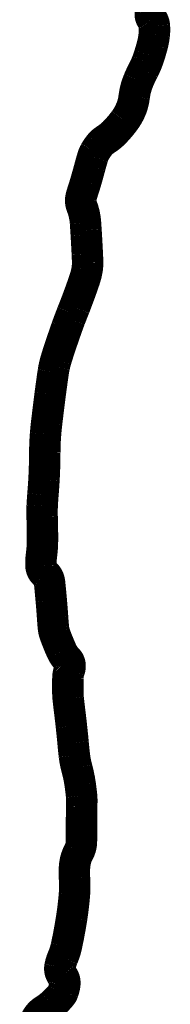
# Model space of a CAD drawing. Header units: feet. Extents: x 56.7 to 65.2, y 29.1 to 40.1.
# Tile 168 of 172: x 64.3864 to 64.4195, y 30.8854 to 31.1015. Entities that reach past the tile are written whole.
import ezdxf

# ---------------------------------------------------------------- set-up
doc = ezdxf.new("R2010")
doc.units = ezdxf.units.FT
doc.header["$LTSCALE"] = 16
doc.header["$MEASUREMENT"] = 0
doc.layers.add('BELMONT-BORDER', color=5, linetype='CONTINUOUS')

msp = doc.modelspace()

# ---------------------------------------------------------------- linework, layer by layer
at = {"layer": 'BELMONT-BORDER', "color": 5, "const_width": 0.00691}
msp.add_lwpolyline([(64.38981, 30.88178, -0.08562), (64.39074, 30.8832, -0.066961), (64.39178, 30.88406, 0.042669), (64.39346, 30.88532, 0.016435), (64.39466, 30.88646, 0.022735), (64.39546, 30.88735, 0.087723), (64.3959, 30.88813, 0.048764), (64.39628, 30.8897, 0.212054), (64.39573, 30.89167, -0.219963), (64.39521, 30.89359, -0.060601), (64.39584, 30.89566, 0.050495), (64.39663, 30.89811, 0.014654), (64.39778, 30.90426, 0.017513), (64.3984, 30.90946, 0.040704), (64.39841, 30.91309, -0.049596), (64.39847, 30.91607, -0.095824), (64.39936, 30.91884, 0.123104), (64.39994, 30.92104, 0.003746), (64.39995, 30.92312, -0.003374), (64.39995, 30.92543, -0.002371), (64.4, 30.92876, 0.005253), (64.40002, 30.93027, 0.025645), (64.39997, 30.93115, 0.009099), (64.39967, 30.93362, 0.032349), (64.39895, 30.9371, -0.038866), (64.39838, 30.94, -0.005633), (64.3981, 30.94278, 0.004278), (64.39773, 30.94643, 0.003884), (64.39735, 30.9497, -0.004622), (64.39703, 30.95245, -0.022474), (64.39695, 30.95367, -0.008176), (64.39696, 30.95702, -0.086091), (64.39729, 30.95875, 0.125731), (64.39742, 30.95996, 0.162565), (64.39687, 30.96106, -0.089351), (64.39562, 30.96286, -0.020283), (64.39409, 30.96662, -0.061517), (64.39379, 30.96794, -0.009183), (64.3936, 30.97024, 0.005713), (64.39331, 30.97396, 0.002097), (64.39309, 30.97636, 0.003018), (64.39292, 30.97803, 0.196239), (64.39191, 30.9799, -0.213414), (64.39104, 30.98166, -0.045892), (64.39115, 30.98394, 0.034221), (64.39137, 30.98699, 0.009733), (64.3913, 30.99229, -0.020769), (64.39131, 30.99478, -0.00839), (64.39147, 30.99723, 0.00644), (64.3917, 31.00043, 0.013169), (64.39188, 31.00643, -0.019115), (64.39205, 31.01056, -0.008961), (64.39229, 31.01296, -0.00333), (64.39308, 31.01938, -0.004058), (64.39375, 31.02421, -0.016391), (64.39397, 31.0254, -0.019794), (64.39432, 31.02676, -0.009075), (64.39525, 31.02969, -0.003026), (64.39672, 31.03395, -0.006949), (64.3974, 31.03579, -0.002766), (64.3979, 31.03708, 0.000844), (64.39841, 31.03836, 0.005211), (64.3997, 31.04179, 0.006616), (64.40065, 31.04451, 0.037068), (64.40117, 31.04655, 0.048072), (64.4013, 31.04817, 0.007704), (64.40123, 31.0501, 0.003539), (64.401, 31.05428, 0.000724), (64.40094, 31.05528, 0.000448), (64.40083, 31.05691, 0.078307), (64.39999, 31.06064, -0.158146), (64.39986, 31.06256, -0.01793), (64.40017, 31.06363, 0.008544), (64.40087, 31.06586, 0.006412), (64.40182, 31.06925, -0.010214), (64.40243, 31.07138, -0.055155), (64.40292, 31.07252, -0.038278), (64.40393, 31.074, -0.084483), (64.40519, 31.07512, 0.057731), (64.40711, 31.07665, 0.034881), (64.40936, 31.07927, 0.049899), (64.41061, 31.08134, 0.081597), (64.41153, 31.08454, -0.072183), (64.41249, 31.08817, -0.01907), (64.41361, 31.09053, 0.02749), (64.41436, 31.09219, 0.017489), (64.4149, 31.09373, 0.011891), (64.41556, 31.09603, 0.037694), (64.41595, 31.0982, 0.042798), (64.41598, 31.10015, 0.147885), (64.41541, 31.10163, -0.194316), (64.41508, 31.10282, -0.002644), (64.41536, 31.10513, 0.001533), (64.41583, 31.1091, 0.000167)], format="xyb", dxfattribs=at)

doc.saveas('drawing.dxf')
